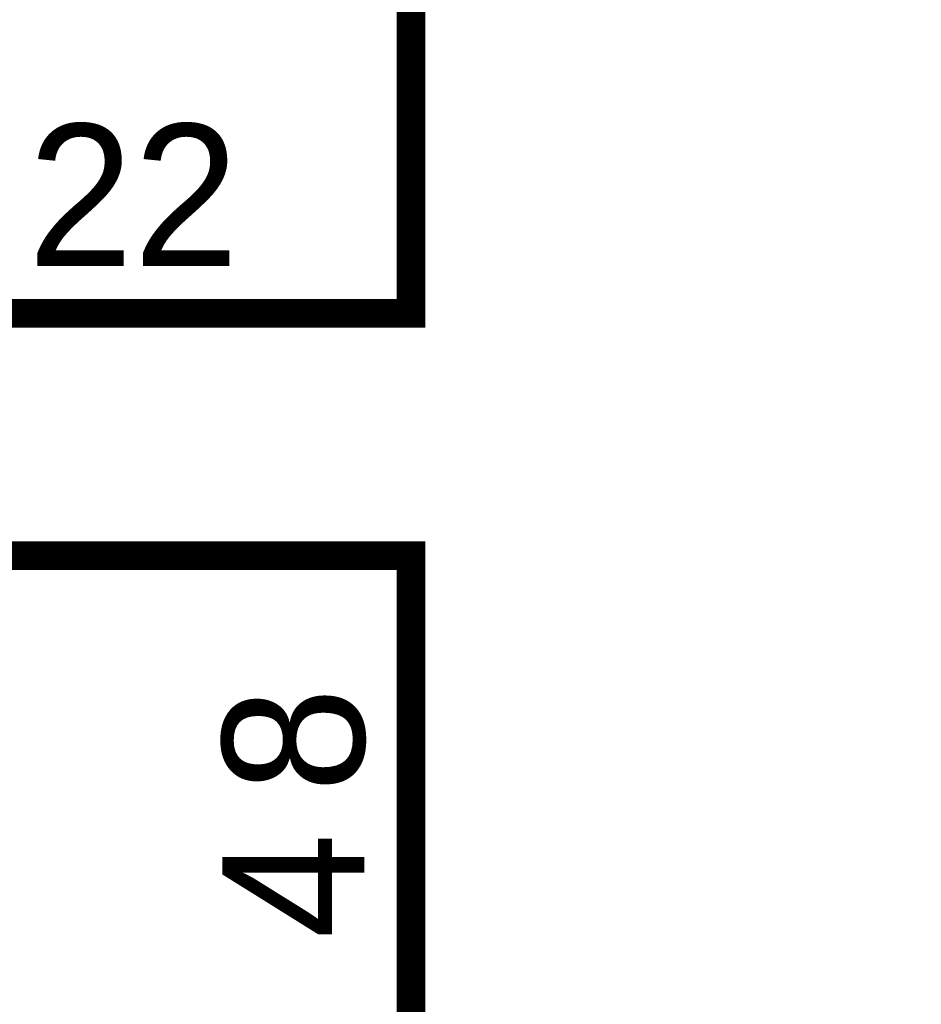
# Model space of a CAD drawing. Extents: x 0 to 22, y 0 to 17.
# Tile 14 of 56: x 4.839 to 5.211, y 12.315 to 12.721. Entities that reach past the tile are written whole.
import ezdxf

# ---------------------------------------------------------------- set-up
doc = ezdxf.new("R2010")
doc.units = 0
doc.layers.add('SHEET', color=255, linetype='CONTINUOUS')

msp = doc.modelspace()

# ---------------------------------------------------------------- linework, layer by layer
at = {"layer": 'SHEET', "const_width": 0.0118}
for points in [[(10.6002, 12.69992), (10.6002, 13.39983), (5.00046, 13.39983), (5.00046, 12.59975), (4.60065, 12.59975)], [(4.7006, 12.5), (5.00046, 12.5), (5.00046, 11.82992)]]:
    msp.add_lwpolyline(points, dxfattribs=at)

# ---------------------------------------------------------------- texts
at = {"layer": 'SHEET'}
msp.add_text('22', height=0.058431, dxfattribs=at).set_placement((4.8427, 12.61937))
for s, p in [('8', (4.98126, 12.40234)), ('4', (4.98126, 12.34224))]:
    msp.add_text(s, height=0.05843, rotation=90, dxfattribs=at).set_placement(p)

doc.saveas('drawing.dxf')
